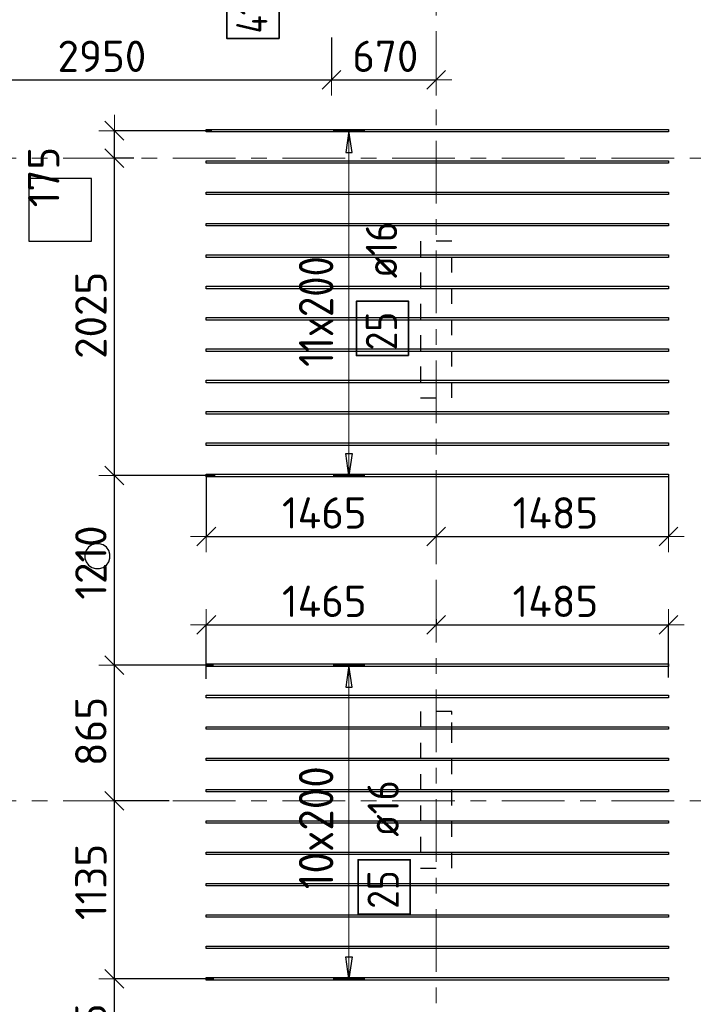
# Model space of a CAD drawing. Header units: metres. Extents: x -38 to 97, y -15 to 21.
# Tile 18 of 132: x 26 to 30, y 2 to 8. Entities that reach past the tile are written whole.
import ezdxf

# ---------------------------------------------------------------- set-up
doc = ezdxf.new("R2010")
doc.units = ezdxf.units.M
doc.header["$PDMODE"] = 65
for name, pattern in [('______11', [0.5, 0.4, -0.05, 0, -0.05]), ('______2', [0.0405, 0.03, -0.0105]), ('______5', [1.1, 0.8, -0.1, 0.1, -0.1])]:
    doc.linetypes.add(name, pattern=pattern)
for name, color, linetype, lineweight in [('XR$2$Осевая линия (1)', 7, '______5', 13), ('XR$4$Перекрытие (1)', 7, 'Continuous', 35), ('XR$4$Размерная линия (1)', 7, 'Continuous', 13)]:
    doc.layers.add(name, color=color, linetype=linetype, lineweight=lineweight)
doc.layers.add('XR$4$Арм.стержн.Доп. Арм верхн.зоны Х', color=7, linetype='Continuous', lineweight=35, true_color=0x8c8cff)
doc.layers.add('XR$6$Стена_ бетон несущ.', color=7, linetype='Continuous', lineweight=70, true_color=0xb4b496)
doc.styles.add('ISOCPEUR', font='txt')
doc.dimstyles.new('DIMSTYLE_3', dxfattribs={"dimtxt": 0.2, "dimasz": 0.2, "dimexe": 0, "dimexo": 0, "dimgap": 0.1, "dimtad": 2, "dimdec": 0, "dimlfac": 1000, "dimrnd": 5, "dimzin": 12, "dimdsep": 46, "dimtxsty": 'ISOCPEUR', "dimblk1": 'ALL_ML_STRICH', "dimblk2": 'ALL_ML_STRICH', "dimsah": 1, "dimcen": 0, "dimclrd": 7, "dimclre": 256, "dimclrt": 7, "dimadec": 0, "dimazin": 0, "dimtfac": 1, "dimtdec": 0, "dimtix": 1, "dimtmove": 2, "dimatfit": 3, "dimfxl": 0, "dimtzin": 0, "dimlwd": 0, "dimlwe": -3, "dimarcsym": 0})
doc.dimstyles.new('DIMSTYLE_33', dxfattribs={"dimtxt": 0.2, "dimasz": 0.2, "dimexe": 0, "dimexo": 0, "dimgap": 0.1, "dimtad": 2, "dimdec": 0, "dimlfac": 1000, "dimrnd": 5, "dimzin": 12, "dimdsep": 46, "dimtxsty": 'ISOCPEUR', "dimblk1": 'ALL_ML_STRICH', "dimblk2": 'ALL_ML_STRICH', "dimsah": 1, "dimcen": 0, "dimclrd": 7, "dimclre": 256, "dimclrt": 7, "dimadec": 0, "dimazin": 0, "dimtfac": 1, "dimtdec": 0, "dimtix": 1, "dimtmove": 2, "dimatfit": 3, "dimfxl": 0, "dimtvp": 1.2, "dimtzin": 0, "dimlwd": 0, "dimlwe": -3, "dimarcsym": 0})

# ---------------------------------------------------------------- blocks, each defined once
blk = doc.blocks.new('ALL_ML_STRICH')
at = {"color": 0, "linetype": 'ByBlock', "lineweight": -2}
for p, q in [((0, -0.5), (0, 0.5)), ((-1, 0), (0.5, 0)), ((-0.3, -0.3), (0.3, 0.3))]:
    blk.add_line(p, q, dxfattribs=at)
blk = doc.blocks.new('*D364')
at = {"layer": 'DEFPOINTS', "color": 7, "linetype": 'Continuous', "lineweight": 13, "transparency": 33554687}
for p in [(28.45, 4.4797), (26.9829, 4.4229), (26.9829, 4.058)]:
    blk.add_point(p, dxfattribs=at)
at = {"layer": 'XR$4$Размерная линия (1)', "color": 9, "linetype": 'Continuous', "lineweight": -2, "true_color": 0xc7c7c7, "transparency": 33554687}
for p, q in [((28.45, 4.4597), (28.45, 4.4229)), ((26.9829, 4.078), (26.9829, 4.4229))]:
    blk.add_line(p, q, dxfattribs=at)
at = {"layer": 'XR$4$Размерная линия (1)', "color": 7, "linetype": 'Continuous', "lineweight": -2, "transparency": 33554687}
blk.add_line((26.9829, 4.4229), (28.45, 4.4229), dxfattribs=at)
at = {"layer": 'XR$4$Размерная линия (1)', "color": 7, "linetype": 'Continuous', "lineweight": 13, "transparency": 33554687, "xscale": 0.2, "yscale": 0.2, "zscale": 0.2, "rotation": 180}
blk.add_blockref('ALL_ML_STRICH', (26.9829, 4.4229), dxfattribs=at)
at = {"layer": 'XR$4$Размерная линия (1)', "color": 7, "linetype": 'Continuous', "lineweight": 13, "transparency": 33554687, "xscale": 0.2, "yscale": 0.2, "zscale": 0.2}
blk.add_blockref('ALL_ML_STRICH', (28.45, 4.4229), dxfattribs=at)
at = {"layer": 'XR$4$Размерная линия (1)', "color": 7, "linetype": 'Continuous', "lineweight": 13, "transparency": 33554687, "insert": (27.7364, 4.5729), "char_height": 0.2, "width": 0.8, "attachment_point": 5, "style": 'ISOCPEUR'}
blk.add_mtext('\\A1;{1465}', dxfattribs=at)
blk = doc.blocks.new('*D365')
at = {"layer": 'DEFPOINTS', "color": 7, "linetype": 'Continuous', "lineweight": 13, "transparency": 33554687}
for p in [(28.45, 4.4797), (28.45, 4.4229), (29.9329, 4.0661)]:
    blk.add_point(p, dxfattribs=at)
at = {"layer": 'XR$4$Размерная линия (1)', "color": 9, "linetype": 'Continuous', "lineweight": -2, "true_color": 0xc7c7c7, "transparency": 33554687}
for p, q in [((28.45, 4.4597), (28.45, 4.4229)), ((29.9329, 4.0861), (29.9329, 4.4229))]:
    blk.add_line(p, q, dxfattribs=at)
at = {"layer": 'XR$4$Размерная линия (1)', "color": 7, "linetype": 'Continuous', "lineweight": -2, "transparency": 33554687}
blk.add_line((28.45, 4.4229), (29.9329, 4.4229), dxfattribs=at)
at = {"layer": 'XR$4$Размерная линия (1)', "color": 7, "linetype": 'Continuous', "lineweight": 13, "transparency": 33554687, "xscale": 0.2, "yscale": 0.2, "zscale": 0.2, "rotation": 180}
blk.add_blockref('ALL_ML_STRICH', (28.45, 4.4229), dxfattribs=at)
at = {"layer": 'XR$4$Размерная линия (1)', "color": 7, "linetype": 'Continuous', "lineweight": 13, "transparency": 33554687, "xscale": 0.2, "yscale": 0.2, "zscale": 0.2}
blk.add_blockref('ALL_ML_STRICH', (29.9329, 4.4229), dxfattribs=at)
at = {"layer": 'XR$4$Размерная линия (1)', "color": 7, "linetype": 'Continuous', "lineweight": 13, "transparency": 33554687, "insert": (29.2114, 4.5729), "char_height": 0.2, "width": 0.8, "attachment_point": 5, "style": 'ISOCPEUR'}
blk.add_mtext('\\A1;{1485}', dxfattribs=at)
blk = doc.blocks.new('*D368')
at = {"layer": 'DEFPOINTS', "color": 7, "linetype": 'Continuous', "lineweight": 13, "transparency": 33554687}
for p in [(26.9829, 5.4018), (26.9829, 4.9868), (28.45, 4.9801)]:
    blk.add_point(p, dxfattribs=at)
at = {"layer": 'XR$4$Размерная линия (1)', "color": 9, "linetype": 'Continuous', "lineweight": -2, "true_color": 0xc7c7c7, "transparency": 33554687}
for p, q in [((26.9829, 5.3818), (26.9829, 4.9868)), ((28.45, 5.0001), (28.45, 4.9868))]:
    blk.add_line(p, q, dxfattribs=at)
at = {"layer": 'XR$4$Размерная линия (1)', "color": 7, "linetype": 'Continuous', "lineweight": -2, "transparency": 33554687}
blk.add_line((26.9829, 4.9868), (28.45, 4.9868), dxfattribs=at)
at = {"layer": 'XR$4$Размерная линия (1)', "color": 7, "linetype": 'Continuous', "lineweight": 13, "transparency": 33554687, "xscale": 0.2, "yscale": 0.2, "zscale": 0.2, "rotation": 180}
blk.add_blockref('ALL_ML_STRICH', (26.9829, 4.9868), dxfattribs=at)
at = {"layer": 'XR$4$Размерная линия (1)', "color": 7, "linetype": 'Continuous', "lineweight": 13, "transparency": 33554687, "xscale": 0.2, "yscale": 0.2, "zscale": 0.2}
blk.add_blockref('ALL_ML_STRICH', (28.45, 4.9868), dxfattribs=at)
at = {"layer": 'XR$4$Размерная линия (1)', "color": 7, "linetype": 'Continuous', "lineweight": 13, "transparency": 33554687, "insert": (27.7364, 5.1368), "char_height": 0.2, "width": 0.8, "attachment_point": 5, "style": 'ISOCPEUR'}
blk.add_mtext('\\A1;{1465}', dxfattribs=at)
blk = doc.blocks.new('*D369')
at = {"layer": 'DEFPOINTS', "color": 7, "linetype": 'Continuous', "lineweight": 13, "transparency": 33554687}
for p in [(29.9329, 5.3937), (28.45, 4.9868), (28.45, 4.9801)]:
    blk.add_point(p, dxfattribs=at)
at = {"layer": 'XR$4$Размерная линия (1)', "color": 9, "linetype": 'Continuous', "lineweight": -2, "true_color": 0xc7c7c7, "transparency": 33554687}
for p, q in [((29.9329, 5.3737), (29.9329, 4.9868)), ((28.45, 5.0001), (28.45, 4.9868))]:
    blk.add_line(p, q, dxfattribs=at)
at = {"layer": 'XR$4$Размерная линия (1)', "color": 7, "linetype": 'Continuous', "lineweight": -2, "transparency": 33554687}
blk.add_line((28.45, 4.9868), (29.9329, 4.9868), dxfattribs=at)
at = {"layer": 'XR$4$Размерная линия (1)', "color": 7, "linetype": 'Continuous', "lineweight": 13, "transparency": 33554687, "xscale": 0.2, "yscale": 0.2, "zscale": 0.2, "rotation": 180}
blk.add_blockref('ALL_ML_STRICH', (28.45, 4.9868), dxfattribs=at)
at = {"layer": 'XR$4$Размерная линия (1)', "color": 7, "linetype": 'Continuous', "lineweight": 13, "transparency": 33554687, "xscale": 0.2, "yscale": 0.2, "zscale": 0.2}
blk.add_blockref('ALL_ML_STRICH', (29.9329, 4.9868), dxfattribs=at)
at = {"layer": 'XR$4$Размерная линия (1)', "color": 7, "linetype": 'Continuous', "lineweight": 13, "transparency": 33554687, "insert": (29.2114, 5.1368), "char_height": 0.2, "width": 0.8, "attachment_point": 5, "style": 'ISOCPEUR'}
blk.add_mtext('\\A1;{1485}', dxfattribs=at)
blk = doc.blocks.new('*D372')
at = {"layer": 'DEFPOINTS', "color": 7, "linetype": 'Continuous', "lineweight": 13, "transparency": 33554687}
for p in [(27.0518, 2.1652), (26.3962, 1.4002), (27.0913, 1.4002)]:
    blk.add_point(p, dxfattribs=at)
at = {"layer": 'XR$4$Размерная линия (1)', "color": 9, "linetype": 'Continuous', "lineweight": -2, "true_color": 0xc7c7c7, "transparency": 33554687}
for p, q in [((27.0318, 2.1652), (26.3962, 2.1652)), ((27.0713, 1.4002), (26.3962, 1.4002))]:
    blk.add_line(p, q, dxfattribs=at)
at = {"layer": 'XR$4$Размерная линия (1)', "color": 7, "linetype": 'Continuous', "lineweight": -2, "transparency": 33554687}
blk.add_line((26.3962, 1.4002), (26.3962, 2.1652), dxfattribs=at)
at = {"layer": 'XR$4$Размерная линия (1)', "color": 7, "linetype": 'Continuous', "lineweight": 13, "transparency": 33554687, "xscale": 0.2, "yscale": 0.2, "zscale": 0.2}
for p, rotation in [((26.3962, 2.1652), 90), ((26.3962, 1.4002), 270)]:
    blk.add_blockref('ALL_ML_STRICH', p, dxfattribs=dict(at, rotation=rotation))
at = {"layer": 'XR$4$Размерная линия (1)', "color": 7, "linetype": 'Continuous', "lineweight": 13, "transparency": 33554687, "insert": (26.2462, 1.7927), "char_height": 0.2, "width": 0.6, "attachment_point": 5, "rotation": 90, "style": 'ISOCPEUR'}
blk.add_mtext('\\A1;{765}', dxfattribs=at)
blk = doc.blocks.new('*D373')
at = {"layer": 'DEFPOINTS', "color": 7, "linetype": 'Continuous', "lineweight": 13, "transparency": 33554687}
for p in [(26.7651, 3.3), (26.3962, 2.1652), (27.0518, 2.1652)]:
    blk.add_point(p, dxfattribs=at)
at = {"layer": 'XR$4$Размерная линия (1)', "color": 9, "linetype": 'Continuous', "lineweight": -2, "true_color": 0xc7c7c7, "transparency": 33554687}
for p, q in [((26.7451, 3.3), (26.3962, 3.3)), ((27.0318, 2.1652), (26.3962, 2.1652))]:
    blk.add_line(p, q, dxfattribs=at)
at = {"layer": 'XR$4$Размерная линия (1)', "color": 7, "linetype": 'Continuous', "lineweight": -2, "transparency": 33554687}
blk.add_line((26.3962, 2.1652), (26.3962, 3.3), dxfattribs=at)
at = {"layer": 'XR$4$Размерная линия (1)', "color": 7, "linetype": 'Continuous', "lineweight": 13, "transparency": 33554687, "xscale": 0.2, "yscale": 0.2, "zscale": 0.2}
for p, rotation in [((26.3962, 3.3), 90), ((26.3962, 2.1652), 270)]:
    blk.add_blockref('ALL_ML_STRICH', p, dxfattribs=dict(at, rotation=rotation))
at = {"layer": 'XR$4$Размерная линия (1)', "color": 7, "linetype": 'Continuous', "lineweight": 13, "transparency": 33554687, "insert": (26.2462, 2.7826), "char_height": 0.2, "width": 0.8, "attachment_point": 5, "rotation": 90, "style": 'ISOCPEUR'}
blk.add_mtext('\\A1;{1135}', dxfattribs=at)
blk = doc.blocks.new('*D374')
at = {"layer": 'DEFPOINTS', "color": 7, "linetype": 'Continuous', "lineweight": 13, "transparency": 33554687}
for p in [(27.0481, 4.1652), (26.3962, 3.3), (26.7651, 3.3)]:
    blk.add_point(p, dxfattribs=at)
at = {"layer": 'XR$4$Размерная линия (1)', "color": 9, "linetype": 'Continuous', "lineweight": -2, "true_color": 0xc7c7c7, "transparency": 33554687}
for p, q in [((27.0281, 4.1652), (26.3962, 4.1652)), ((26.7451, 3.3), (26.3962, 3.3))]:
    blk.add_line(p, q, dxfattribs=at)
at = {"layer": 'XR$4$Размерная линия (1)', "color": 7, "linetype": 'Continuous', "lineweight": -2, "transparency": 33554687}
blk.add_line((26.3962, 3.3), (26.3962, 4.1652), dxfattribs=at)
at = {"layer": 'XR$4$Размерная линия (1)', "color": 7, "linetype": 'Continuous', "lineweight": 13, "transparency": 33554687, "xscale": 0.2, "yscale": 0.2, "zscale": 0.2}
for p, rotation in [((26.3962, 4.1652), 90), ((26.3962, 3.3), 270)]:
    blk.add_blockref('ALL_ML_STRICH', p, dxfattribs=dict(at, rotation=rotation))
at = {"layer": 'XR$4$Размерная линия (1)', "color": 7, "linetype": 'Continuous', "lineweight": 13, "transparency": 33554687, "insert": (26.2462, 3.7426), "char_height": 0.2, "width": 0.6, "attachment_point": 5, "rotation": 90, "style": 'ISOCPEUR'}
blk.add_mtext('\\A1;{865}', dxfattribs=at)
blk = doc.blocks.new('*D375')
at = {"layer": 'DEFPOINTS', "color": 7, "linetype": 'Continuous', "lineweight": 13, "transparency": 33554687}
for p in [(27.0588, 5.3752), (26.3962, 4.1652), (27.0481, 4.1652)]:
    blk.add_point(p, dxfattribs=at)
at = {"layer": 'XR$4$Размерная линия (1)', "color": 9, "linetype": 'Continuous', "lineweight": -2, "true_color": 0xc7c7c7, "transparency": 33554687}
for p, q in [((27.0388, 5.3752), (26.3962, 5.3752)), ((27.0281, 4.1652), (26.3962, 4.1652))]:
    blk.add_line(p, q, dxfattribs=at)
at = {"layer": 'XR$4$Размерная линия (1)', "color": 7, "linetype": 'Continuous', "lineweight": -2, "transparency": 33554687}
blk.add_line((26.3962, 4.1652), (26.3962, 5.3752), dxfattribs=at)
at = {"layer": 'XR$4$Размерная линия (1)', "color": 7, "linetype": 'Continuous', "lineweight": 13, "transparency": 33554687, "xscale": 0.2, "yscale": 0.2, "zscale": 0.2}
for p, rotation in [((26.3962, 5.3752), 90), ((26.3962, 4.1652), 270)]:
    blk.add_blockref('ALL_ML_STRICH', p, dxfattribs=dict(at, rotation=rotation))
at = {"layer": 'XR$4$Размерная линия (1)', "color": 7, "linetype": 'Continuous', "lineweight": 13, "transparency": 33554687, "insert": (26.2462, 4.8202), "char_height": 0.2, "width": 0.8, "attachment_point": 5, "rotation": 90, "style": 'ISOCPEUR'}
blk.add_mtext('\\A1;{1210}', dxfattribs=at)
blk = doc.blocks.new('*D376')
at = {"layer": 'DEFPOINTS', "color": 7, "linetype": 'Continuous', "lineweight": 13, "transparency": 33554687}
for p in [(26.5401, 7.4), (26.3962, 5.3752), (27.0588, 5.3752)]:
    blk.add_point(p, dxfattribs=at)
at = {"layer": 'XR$4$Размерная линия (1)', "color": 9, "linetype": 'Continuous', "lineweight": -2, "true_color": 0xc7c7c7, "transparency": 33554687}
for p, q in [((26.5201, 7.4), (26.3962, 7.4)), ((27.0388, 5.3752), (26.3962, 5.3752))]:
    blk.add_line(p, q, dxfattribs=at)
at = {"layer": 'XR$4$Размерная линия (1)', "color": 7, "linetype": 'Continuous', "lineweight": -2, "transparency": 33554687}
blk.add_line((26.3962, 5.3752), (26.3962, 7.4), dxfattribs=at)
at = {"layer": 'XR$4$Размерная линия (1)', "color": 7, "linetype": 'Continuous', "lineweight": 13, "transparency": 33554687, "xscale": 0.2, "yscale": 0.2, "zscale": 0.2}
for p, rotation in [((26.3962, 7.4), 90), ((26.3962, 5.3752), 270)]:
    blk.add_blockref('ALL_ML_STRICH', p, dxfattribs=dict(at, rotation=rotation))
at = {"layer": 'XR$4$Размерная линия (1)', "color": 7, "linetype": 'Continuous', "lineweight": 13, "transparency": 33554687, "insert": (26.2462, 6.3976), "char_height": 0.2, "width": 0.8, "attachment_point": 5, "rotation": 90, "style": 'ISOCPEUR'}
blk.add_mtext('\\A1;{2025}', dxfattribs=at)
blk = doc.blocks.new('*D377')
at = {"layer": 'DEFPOINTS', "color": 7, "linetype": 'Continuous', "lineweight": 13, "transparency": 33554687}
for p in [(27.0383, 7.5752), (26.3962, 7.4), (26.5401, 7.4)]:
    blk.add_point(p, dxfattribs=at)
at = {"layer": 'XR$4$Размерная линия (1)', "color": 9, "linetype": 'Continuous', "lineweight": -2, "true_color": 0xc7c7c7, "transparency": 33554687}
for p, q in [((27.0183, 7.5752), (26.3962, 7.5752)), ((26.5201, 7.4), (26.3962, 7.4))]:
    blk.add_line(p, q, dxfattribs=at)
at = {"layer": 'XR$4$Размерная линия (1)', "color": 7, "linetype": 'Continuous', "lineweight": -2, "transparency": 33554687}
blk.add_line((26.3962, 7.4), (26.3962, 7.5752), dxfattribs=at)
at = {"layer": 'XR$4$Размерная линия (1)', "color": 7, "linetype": 'Continuous', "lineweight": 13, "transparency": 33554687, "xscale": 0.2, "yscale": 0.2, "zscale": 0.2}
for p, rotation in [((26.3962, 7.5752), 90), ((26.3962, 7.4), 270)]:
    blk.add_blockref('ALL_ML_STRICH', p, dxfattribs=dict(at, rotation=rotation))
at = {"layer": 'XR$4$Размерная линия (1)', "color": 7, "linetype": 'Continuous', "lineweight": 13, "transparency": 33554687, "insert": (25.9451, 7.279), "char_height": 0.2, "width": 0.6, "attachment_point": 5, "rotation": 90, "style": 'ISOCPEUR'}
blk.add_mtext('\\A1;{175}', dxfattribs=at)
blk = doc.blocks.new('*D378')
at = {"layer": 'DEFPOINTS', "color": 7, "linetype": 'Continuous', "lineweight": 13, "transparency": 33554687}
for p in [(24.8317, 8.2436), (27.7817, 8.1901), (24.8317, 7.8997)]:
    blk.add_point(p, dxfattribs=at)
at = {"layer": 'XR$4$Размерная линия (1)', "color": 9, "linetype": 'Continuous', "lineweight": -2, "true_color": 0xc7c7c7, "transparency": 33554687}
for p, q in [((24.8317, 8.2236), (24.8317, 7.8997)), ((27.7817, 8.1701), (27.7817, 7.8997))]:
    blk.add_line(p, q, dxfattribs=at)
at = {"layer": 'XR$4$Размерная линия (1)', "color": 7, "linetype": 'Continuous', "lineweight": -2, "transparency": 33554687}
blk.add_line((24.8317, 7.8997), (27.7817, 7.8997), dxfattribs=at)
at = {"layer": 'XR$4$Размерная линия (1)', "color": 7, "linetype": 'Continuous', "lineweight": 13, "transparency": 33554687, "xscale": 0.2, "yscale": 0.2, "zscale": 0.2, "rotation": 180}
blk.add_blockref('ALL_ML_STRICH', (24.8317, 7.8997), dxfattribs=at)
at = {"layer": 'XR$4$Размерная линия (1)', "color": 7, "linetype": 'Continuous', "lineweight": 13, "transparency": 33554687, "xscale": 0.2, "yscale": 0.2, "zscale": 0.2}
blk.add_blockref('ALL_ML_STRICH', (27.7817, 7.8997), dxfattribs=at)
at = {"layer": 'XR$4$Размерная линия (1)', "color": 7, "linetype": 'Continuous', "lineweight": 13, "transparency": 33554687, "insert": (26.3167, 8.0497), "char_height": 0.2, "width": 0.8, "attachment_point": 5, "style": 'ISOCPEUR'}
blk.add_mtext('\\A1;{2950}', dxfattribs=at)
blk = doc.blocks.new('*D379')
at = {"layer": 'DEFPOINTS', "color": 7, "linetype": 'Continuous', "lineweight": 13, "transparency": 33554687}
for p in [(27.7817, 8.1901), (27.7817, 7.8997), (28.45, 7.8961)]:
    blk.add_point(p, dxfattribs=at)
at = {"layer": 'XR$4$Размерная линия (1)', "color": 9, "linetype": 'Continuous', "lineweight": -2, "true_color": 0xc7c7c7, "transparency": 33554687}
for p, q in [((27.7817, 8.1701), (27.7817, 7.8997)), ((28.45, 7.8997), (28.45, 7.8997))]:
    blk.add_line(p, q, dxfattribs=at)
at = {"layer": 'XR$4$Размерная линия (1)', "color": 7, "linetype": 'Continuous', "lineweight": -2, "transparency": 33554687}
blk.add_line((27.7817, 7.8997), (28.45, 7.8997), dxfattribs=at)
at = {"layer": 'XR$4$Размерная линия (1)', "color": 7, "linetype": 'Continuous', "lineweight": 13, "transparency": 33554687, "xscale": 0.2, "yscale": 0.2, "zscale": 0.2, "rotation": 180}
blk.add_blockref('ALL_ML_STRICH', (27.7817, 7.8997), dxfattribs=at)
at = {"layer": 'XR$4$Размерная линия (1)', "color": 7, "linetype": 'Continuous', "lineweight": 13, "transparency": 33554687, "xscale": 0.2, "yscale": 0.2, "zscale": 0.2}
blk.add_blockref('ALL_ML_STRICH', (28.45, 7.8997), dxfattribs=at)
at = {"layer": 'XR$4$Размерная линия (1)', "color": 7, "linetype": 'Continuous', "lineweight": 13, "transparency": 33554687, "insert": (28.1258, 8.0497), "char_height": 0.2, "width": 0.6, "attachment_point": 5, "style": 'ISOCPEUR'}
blk.add_mtext('\\A1;{670}', dxfattribs=at)

msp = doc.modelspace()

# ---------------------------------------------------------------- linework, layer by layer
at = {"layer": 'XR$2$Осевая линия (1)', "color": 253, "linetype": '______11', "lineweight": 13, "true_color": 0xa0a0a0, "transparency": 33554687}
for p, q in [((28.45, -3.39), (28.45, 8.92)), ((-2.63, 7.4), (62.6, 7.4)), ((-2.63, 3.3), (62.6, 3.3))]:
    msp.add_line(p, q, dxfattribs=at)
at = {"layer": 'XR$4$Арм.стержн.Доп. Арм верхн.зоны Х', "color": 253, "linetype": 'Continuous', "lineweight": -3, "true_color": 0xa0a0a0, "transparency": 33554687}
for p, q in [((27.8938, 7.5752), (27.7938, 7.5752)), ((27.8938, 7.5752), (27.9938, 7.5752)), ((27.8938, 5.3752), (27.7938, 5.3752)), ((27.8938, 5.3752), (27.9938, 5.3752)), ((27.8938, 4.1652), (27.7938, 4.1652)), ((27.8938, 4.1652), (27.9938, 4.1652)), ((27.8938, 2.1652), (27.7938, 2.1652)), ((27.8938, 2.1652), (27.9938, 2.1652))]:
    msp.add_line(p, q, dxfattribs=at)
at = {"layer": 'XR$4$Арм.стержн.Доп. Арм верхн.зоны Х', "color": 7, "linetype": 'Continuous', "lineweight": 25, "transparency": 33554687}
for p, q in [((27.8938, 7.5752), (27.8738, 7.4352)), ((27.9138, 7.4352), (27.8938, 7.5752)), ((27.8738, 7.4352), (27.9138, 7.4352)), ((27.8938, 5.3752), (27.8738, 5.5152)), ((27.8738, 5.5152), (27.9138, 5.5152)), ((27.9138, 5.5152), (27.8938, 5.3752)), ((27.8938, 4.1652), (27.8738, 4.0252)), ((27.9138, 4.0252), (27.8938, 4.1652)), ((27.8738, 4.0252), (27.9138, 4.0252)), ((27.8938, 2.1652), (27.8738, 2.3052)), ((27.8738, 2.3052), (27.9138, 2.3052)), ((27.9138, 2.3052), (27.8938, 2.1652))]:
    msp.add_line(p, q, dxfattribs=at)
at = {"layer": 'XR$4$Арм.стержн.Доп. Арм верхн.зоны Х', "color": 7, "linetype": 'Continuous', "lineweight": 13, "transparency": 33554687}
for p, q in [((27.8938, 7.5752), (27.8938, 7.5752)), ((27.8938, 5.3752), (27.8938, 7.5752)), ((27.8938, 5.3752), (27.8938, 5.3752)), ((27.8938, 4.1652), (27.8938, 4.1652)), ((27.8938, 2.1652), (27.8938, 4.1652)), ((27.8938, 2.1652), (27.8938, 2.1652))]:
    msp.add_line(p, q, dxfattribs=at)
at = {"layer": 'XR$4$Арм.стержн.Доп. Арм верхн.зоны Х', "color": 7, "linetype": 'Continuous', "lineweight": 35, "transparency": 33554687}
for points in [[(27.4476, 8.1631), (27.4476, 8.4898), (27.1142, 8.4898), (27.1142, 8.1631), (27.4476, 8.1631)], [(28.2744, 6.1408), (28.2744, 6.4875), (27.9411, 6.4875), (27.9411, 6.1408), (28.2744, 6.1408)], [(28.285, 2.5781), (28.285, 2.9248), (27.9517, 2.9248), (27.9517, 2.5781), (28.285, 2.5781)]]:
    msp.add_lwpolyline(points, dxfattribs=at)
at = {"layer": 'XR$4$Арм.стержн.Доп. Арм верхн.зоны Х', "color": 7, "linetype": 'Continuous', "lineweight": 25, "transparency": 33554687}
for points in [[(29.9329, 7.5672), (26.9829, 7.5672), (26.9829, 7.5832), (29.9329, 7.5832), (29.9329, 7.5672)], [(29.9329, 7.3672), (26.9829, 7.3672), (26.9829, 7.3832), (29.9329, 7.3832), (29.9329, 7.3672)], [(29.9329, 7.1672), (26.9829, 7.1672), (26.9829, 7.1832), (29.9329, 7.1832), (29.9329, 7.1672)], [(29.9329, 6.9672), (26.9829, 6.9672), (26.9829, 6.9832), (29.9329, 6.9832), (29.9329, 6.9672)], [(29.9329, 6.7672), (26.9829, 6.7672), (26.9829, 6.7832), (29.9329, 6.7832), (29.9329, 6.7672)], [(29.9329, 6.5672), (26.9829, 6.5672), (26.9829, 6.5832), (29.9329, 6.5832), (29.9329, 6.5672)], [(29.9329, 6.3672), (26.9829, 6.3672), (26.9829, 6.3832), (29.9329, 6.3832), (29.9329, 6.3672)], [(29.9329, 6.1672), (26.9829, 6.1672), (26.9829, 6.1832), (29.9329, 6.1832), (29.9329, 6.1672)], [(29.9329, 5.9672), (26.9829, 5.9672), (26.9829, 5.9832), (29.9329, 5.9832), (29.9329, 5.9672)], [(29.9329, 5.7672), (26.9829, 5.7672), (26.9829, 5.7832), (29.9329, 5.7832), (29.9329, 5.7672)], [(29.9329, 5.5672), (26.9829, 5.5672), (26.9829, 5.5832), (29.9329, 5.5832), (29.9329, 5.5672)], [(29.9329, 5.3672), (26.9829, 5.3672), (26.9829, 5.3832), (29.9329, 5.3832), (29.9329, 5.3672)], [(29.9329, 4.1572), (26.9829, 4.1572), (26.9829, 4.1732), (29.9329, 4.1732), (29.9329, 4.1572)], [(29.9329, 3.9572), (26.9829, 3.9572), (26.9829, 3.9732), (29.9329, 3.9732), (29.9329, 3.9572)], [(29.9329, 3.7572), (26.9829, 3.7572), (26.9829, 3.7732), (29.9329, 3.7732), (29.9329, 3.7572)], [(29.9329, 3.5572), (26.9829, 3.5572), (26.9829, 3.5732), (29.9329, 3.5732), (29.9329, 3.5572)], [(29.9329, 3.3572), (26.9829, 3.3572), (26.9829, 3.3732), (29.9329, 3.3732), (29.9329, 3.3572)], [(29.9329, 3.1572), (26.9829, 3.1572), (26.9829, 3.1732), (29.9329, 3.1732), (29.9329, 3.1572)], [(29.9329, 2.9572), (26.9829, 2.9572), (26.9829, 2.9732), (29.9329, 2.9732), (29.9329, 2.9572)], [(29.9329, 2.7572), (26.9829, 2.7572), (26.9829, 2.7732), (29.9329, 2.7732), (29.9329, 2.7572)], [(29.9329, 2.5572), (26.9829, 2.5572), (26.9829, 2.5732), (29.9329, 2.5732), (29.9329, 2.5572)], [(29.9329, 2.3572), (26.9829, 2.3572), (26.9829, 2.3732), (29.9329, 2.3732), (29.9329, 2.3572)], [(29.9329, 2.1572), (26.9829, 2.1572), (26.9829, 2.1732), (29.9329, 2.1732), (29.9329, 2.1572)]]:
    msp.add_lwpolyline(points, dxfattribs=at)
at = {"layer": 'XR$4$Перекрытие (1)', "color": 7, "linetype": 'Continuous', "lineweight": 25, "transparency": 33554687}
for p, q in [((25.8501, 7.2702), (25.8501, 6.8702)), ((26.2501, 7.2702), (25.8501, 7.2702)), ((26.2501, 6.8702), (26.2501, 7.2702)), ((25.8501, 6.8702), (26.2501, 6.8702)), ((26.231, 4.918), (26.2162, 4.8976)), ((26.2514, 4.9328), (26.231, 4.918)), ((26.2754, 4.9406), (26.2514, 4.9328)), ((26.3006, 4.9406), (26.2754, 4.9406)), ((26.3246, 4.9328), (26.3006, 4.9406)), ((26.3451, 4.918), (26.3246, 4.9328)), ((26.3599, 4.8976), (26.3451, 4.918)), ((26.2162, 4.8976), (26.2084, 4.8736)), ((26.2084, 4.8736), (26.2084, 4.8483)), ((26.2084, 4.8483), (26.2162, 4.8243)), ((26.3677, 4.8736), (26.3599, 4.8976)), ((26.3599, 4.8243), (26.3677, 4.8483)), ((26.3677, 4.8483), (26.3677, 4.8736)), ((26.2162, 4.8243), (26.231, 4.8039)), ((26.231, 4.8039), (26.2514, 4.7891)), ((26.2514, 4.7891), (26.2754, 4.7813)), ((26.2754, 4.7813), (26.3006, 4.7813)), ((26.3006, 4.7813), (26.3246, 4.7891)), ((26.3246, 4.7891), (26.3451, 4.8039)), ((26.3451, 4.8039), (26.3599, 4.8243))]:
    msp.add_line(p, q, dxfattribs=at)
at = {"layer": 'XR$6$Стена_ бетон несущ.', "color": 253, "linetype": '______2', "lineweight": -3, "true_color": 0xa0a0a0, "transparency": 33554687}
for p, q in [((28.55, 6.87), (28.35, 6.87)), ((28.35, 6.87), (28.35, 5.87)), ((28.55, 5.87), (28.55, 6.87)), ((28.35, 5.87), (28.55, 5.87)), ((28.55, 3.87), (28.35, 3.87)), ((28.35, 3.87), (28.35, 2.87)), ((28.55, 3.85), (28.55, 3.87)), ((28.55, 3.7), (28.55, 3.85)), ((28.55, 2.87), (28.55, 3.7)), ((28.35, 2.87), (28.55, 2.87))]:
    msp.add_line(p, q, dxfattribs=at)

# ---------------------------------------------------------------- texts
at = {"layer": 'XR$4$Арм.стержн.Доп. Арм верхн.зоны Х', "color": 7, "linetype": 'Continuous', "lineweight": 25, "transparency": 33554687, "char_height": 0.2, "attachment_point": 7, "rotation": 90, "style": 'ISOCPEUR'}
for s, insert, width in [('\\W0.76;41', (27.3742, 8.1964), 0.336375), ('\\W0.89; ø16 ', (28.2011, 6.5208), 0.749105), ('\\W0.87;25', (28.2011, 6.1741), 0.367208), ('\\W0.89; ø16 ', (28.2117, 2.9581), 0.749105), ('\\W0.87;25', (28.2117, 2.6114), 0.367208)]:
    msp.add_mtext(s, dxfattribs=dict(at, insert=insert, width=width))
at = {"layer": 'XR$4$Арм.стержн.Доп. Арм верхн.зоны Х', "color": 7, "linetype": 'Continuous', "lineweight": 13, "transparency": 33554687, "char_height": 0.22, "attachment_point": 7, "rotation": 90, "style": 'ISOCPEUR'}
for s, insert, width in [('\\W0.86;11x200', (27.7938, 6.0682), 0.930455), ('\\W0.91;10x200', (27.7938, 2.7362), 0.979318)]:
    msp.add_mtext(s, dxfattribs=dict(at, insert=insert, width=width))

# ---------------------------------------------------------------- dimensions: what is measured, and where the dimension line sits
at = {"layer": 'XR$4$Размерная линия (1)', "color": 7, "linetype": 'Continuous', "lineweight": 13, "transparency": 33554687}
for base, p1, p2, picture, middle in [((27.7817, 7.8997), (24.8317, 8.2236), (27.7817, 8.1701), '*D378', (26.3167, 8.0497)), ((28.45, 7.8997), (27.7817, 8.1701), (28.45, 7.8997), '*D379', (28.1258, 8.0497)), ((28.45, 4.9868), (26.9829, 5.3818), (28.45, 5.0001), '*D368', (27.7364, 5.1368)), ((29.9329, 4.9868), (28.45, 5.0001), (29.9329, 5.3737), '*D369', (29.2114, 5.1368)), ((28.45, 4.4229), (26.9829, 4.078), (28.45, 4.4597), '*D364', (27.7364, 4.5729)), ((29.9329, 4.4229), (28.45, 4.4597), (29.9329, 4.0861), '*D365', (29.2114, 4.5729))]:
    dim = msp.add_linear_dim(base=base, p1=p1, p2=p2, dimstyle='DIMSTYLE_3', override={"dimpost": '<>', "dimclrd": 7, "dimclre": 9, "dimclrt": 7, "dimlwd": 0, "dimlwe": 65533}, dxfattribs=at)
    dim.commit()
    dim.dimension.update_dxf_attribs({"geometry": picture, "text_midpoint": middle, "dimtype": 160})
for base, p1, p2, dimstyle, picture, middle in [((26.3962, 7.5752), (26.5201, 7.4), (27.0183, 7.5752), 'DIMSTYLE_33', '*D377', (25.9451, 7.279)), ((26.3962, 7.4), (27.0388, 5.3752), (26.5201, 7.4), 'DIMSTYLE_3', '*D376', (26.2462, 6.3976)), ((26.3962, 5.3752), (27.0281, 4.1652), (27.0388, 5.3752), 'DIMSTYLE_3', '*D375', (26.2462, 4.8202)), ((26.3962, 4.1652), (26.7451, 3.3), (27.0281, 4.1652), 'DIMSTYLE_3', '*D374', (26.2462, 3.7426)), ((26.3962, 3.3), (27.0318, 2.1652), (26.7451, 3.3), 'DIMSTYLE_3', '*D373', (26.2462, 2.7826)), ((26.3962, 2.1652), (27.0713, 1.4002), (27.0318, 2.1652), 'DIMSTYLE_3', '*D372', (26.2462, 1.7927))]:
    dim = msp.add_linear_dim(base=base, p1=p1, p2=p2, angle=90, dimstyle=dimstyle, override={"dimpost": '<>', "dimclrd": 7, "dimclre": 9, "dimclrt": 7, "dimlwd": 0, "dimlwe": 65533}, dxfattribs=at)
    dim.commit()
    dim.dimension.update_dxf_attribs({"geometry": picture, "text_midpoint": middle, "dimtype": 160})

doc.saveas('drawing.dxf')
